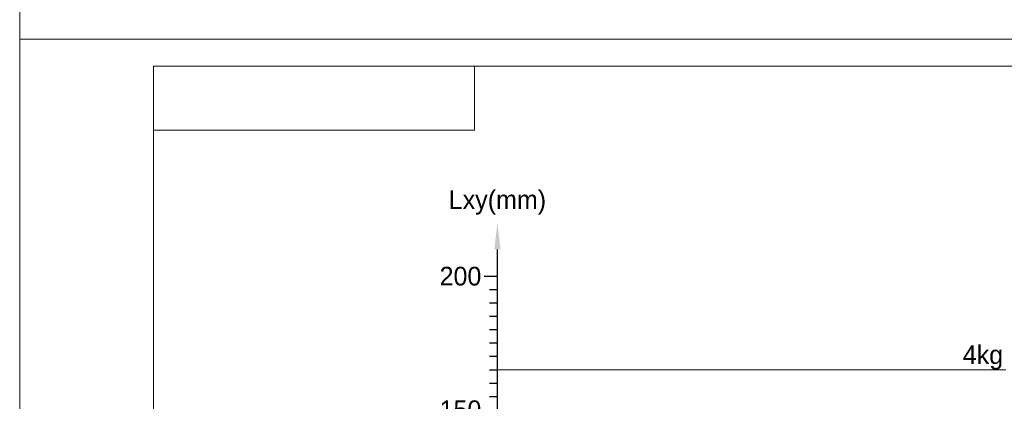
# Model space of a CAD drawing. Header units: millimetres. Extents: x 35469 to 44263, y -24881 to -16268.
# Tile 192 of 231: x 43669 to 44037, y -24596 to -24453. Entities that reach past the tile are written whole.
import ezdxf
from ezdxf.enums import TextEntityAlignment as Align

# ---------------------------------------------------------------- set-up
doc = ezdxf.new("R2010")
doc.units = ezdxf.units.MM
doc.header["$LTSCALE"] = 0.3175
for name, color, linetype, lineweight in [('1轮廓实线层', 7, 'Continuous', 18), ('2细线层', 4, 'Continuous', 13), ('6文字层', 3, 'Continuous', 13), ('7标注层', 4, 'Continuous', 13), ('图框层', 7, 'Continuous', 18)]:
    doc.layers.add(name, color=color, linetype=linetype, lineweight=lineweight)
doc.styles.add('PC_TEXTSTYLE', font='ISOCP.SHX', dxfattribs={"width": 0.707, "bigfont": 'GBCBIG.SHX'})

# ---------------------------------------------------------------- blocks, each defined once
blk = doc.blocks.new('ZwmFrameMain_2_A4^_^无分区图框^_^landscape')
at = {"layer": '2细线层'}
blk.add_line((272, 205), (272, -5), dxfattribs=at)
blk = doc.blocks.new('ZwmFrameMain_3_A4^_^无分区图框^_^landscape')
at = {"layer": '1轮廓实线层'}
for p in [(0, 0), (267, 200)]:
    blk.add_line(p, (0, 200), dxfattribs=at)
at = {"layer": '2细线层'}
for p in [(-25, -5), (272, 205)]:
    blk.add_line(p, (-25, 205), dxfattribs=at)
blk = doc.blocks.new('ZwmFrameMain_3_图样代号')
at = {"layer": '2细线层', "linetype": 'Continuous'}
for p in [(60, 0), (0, -12)]:
    blk.add_line(p, (60, -12), dxfattribs=at)
at = {"layer": '6文字层', "style": 'PC_TEXTSTYLE', "width": 2.827942}
blk.add_attdef('图样代号', text='', height=7, rotation=180, dxfattribs=at).set_placement((58.24, -2.4), (2.35, -2.4), align=Align.FIT)
blk = doc.blocks.new('标尺')
for p, q in [((42316.54, -36080.68), (42316.54, -35867.68)), ((42311.54, -35877.68), (42316.54, -35877.68)), ((42313.54, -35882.68), (42316.54, -35882.68)), ((42313.54, -35887.68), (42316.54, -35887.68)), ((42313.54, -35892.68), (42316.54, -35892.68)), ((42313.54, -35897.68), (42316.54, -35897.68)), ((42313.54, -35902.68), (42316.54, -35902.68)), ((42313.54, -35907.68), (42316.54, -35907.68)), ((42313.54, -35912.68), (42316.54, -35912.68)), ((42313.54, -35917.68), (42316.54, -35917.68)), ((42313.54, -35922.68), (42316.54, -35922.68)), ((42311.54, -35927.68), (42316.54, -35927.68)), ((42313.54, -35932.68), (42316.54, -35932.68)), ((42313.54, -35937.68), (42316.54, -35937.68)), ((42313.54, -35942.68), (42316.54, -35942.68)), ((42313.54, -35947.68), (42316.54, -35947.68)), ((42313.54, -35952.68), (42316.54, -35952.68)), ((42313.54, -35957.68), (42316.54, -35957.68)), ((42313.54, -35962.68), (42316.54, -35962.68)), ((42313.54, -35967.68), (42316.54, -35967.68)), ((42313.54, -35972.68), (42316.54, -35972.68)), ((42311.54, -35977.68), (42316.54, -35977.68)), ((42313.54, -35982.68), (42316.54, -35982.68)), ((42313.54, -35987.68), (42316.54, -35987.68)), ((42313.54, -35992.68), (42316.54, -35992.68)), ((42313.54, -35997.68), (42316.54, -35997.68)), ((42313.54, -36002.68), (42316.54, -36002.68)), ((42313.54, -36007.68), (42316.54, -36007.68)), ((42313.54, -36012.68), (42316.54, -36012.68)), ((42313.54, -36017.68), (42316.54, -36017.68)), ((42313.54, -36022.68), (42316.54, -36022.68)), ((42311.54, -36027.68), (42316.54, -36027.68)), ((42313.54, -36032.68), (42316.54, -36032.68)), ((42313.54, -36037.68), (42316.54, -36037.68)), ((42313.54, -36042.68), (42316.54, -36042.68)), ((42313.54, -36047.68), (42316.54, -36047.68)), ((42313.54, -36052.68), (42316.54, -36052.68)), ((42313.54, -36057.68), (42316.54, -36057.68)), ((42313.54, -36062.68), (42316.54, -36062.68)), ((42313.54, -36067.68), (42316.54, -36067.68)), ((42313.54, -36072.68), (42316.54, -36072.68)), ((42313.54, -36077.68), (42581.54, -36077.68)), ((42326.54, -36077.68), (42326.54, -36080.68)), ((42336.54, -36077.68), (42336.54, -36080.68)), ((42346.54, -36077.68), (42346.54, -36080.68)), ((42356.54, -36077.68), (42356.54, -36080.68)), ((42366.54, -36077.68), (42366.54, -36082.68)), ((42376.54, -36077.68), (42376.54, -36080.68)), ((42386.54, -36077.68), (42386.54, -36080.68)), ((42396.54, -36077.68), (42396.54, -36080.68)), ((42406.54, -36077.68), (42406.54, -36080.68)), ((42416.54, -36077.68), (42416.54, -36082.68)), ((42426.54, -36077.68), (42426.54, -36080.68)), ((42436.54, -36077.68), (42436.54, -36080.68)), ((42446.54, -36077.68), (42446.54, -36080.68)), ((42456.54, -36077.68), (42456.54, -36080.68)), ((42466.54, -36077.68), (42466.54, -36082.68)), ((42476.54, -36077.68), (42476.54, -36080.68)), ((42486.54, -36077.68), (42486.54, -36080.68)), ((42496.54, -36077.68), (42496.54, -36080.68)), ((42506.54, -36077.68), (42506.54, -36080.68)), ((42516.54, -36077.68), (42516.54, -36082.68)), ((42526.54, -36077.68), (42526.54, -36080.68)), ((42536.54, -36077.68), (42536.54, -36080.68)), ((42546.54, -36077.68), (42546.54, -36080.68)), ((42556.54, -36077.68), (42556.54, -36080.68)), ((42566.54, -36077.68), (42566.54, -36082.68))]:
    blk.add_line(p, q)
at = {"layer": '7标注层'}
for points in [[(42317.71, -35867.68), (42315.37, -35867.68), (42316.54, -35857.68)], [(42581.54, -36078.85), (42581.54, -36076.52), (42591.54, -36077.68)]]:
    blk.add_solid(points, dxfattribs=at)
at = {"layer": '6文字层'}
blk.add_text('Lxy(mm)', height=7, dxfattribs=at).set_placement((42316.54, -35854.68), align=Align.BOTTOM_CENTER)
for s, p in [('200', (42310.54, -35877.68)), ('150', (42310.54, -35927.68)), ('100', (42310.54, -35977.68)), ('50', (42310.54, -36027.68))]:
    blk.add_text(s, height=7, dxfattribs=at).set_placement(p, align=Align.MIDDLE_RIGHT)
blk.add_text('Lz(mm)', height=7, dxfattribs=at).set_placement((42594.54, -36077.68), align=Align.MIDDLE_LEFT)
for s, p in [('50', (42366.54, -36083.68)), ('100', (42416.54, -36083.68)), ('150', (42466.54, -36083.68)), ('200', (42516.54, -36083.68)), ('250', (42566.54, -36083.68))]:
    blk.add_text(s, height=7, dxfattribs=at).set_placement(p, align=Align.TOP_CENTER)

msp = doc.modelspace()

# ---------------------------------------------------------------- linework, layer by layer
at = {"layer": '1轮廓实线层', "lineweight": 20}
msp.add_line((44037.581, -24584.417), (43847.581, -24584.417), dxfattribs=at)

# ---------------------------------------------------------------- block references
msp.add_blockref('标尺', (1531.04, 11328.266))
at = {"layer": '图框层'}
for name, p, xscale, yscale, zscale in [('ZwmFrameMain_2_A4^_^无分区图框^_^landscape', (41765.038, -24845.793), 7, 7, 7), ('ZwmFrameMain_3_A4^_^无分区图框^_^landscape', (43719.038, -24870.793), 2, 2, 2), ('ZwmFrameMain_3_图样代号', (43719.038, -24470.793), 2, 2, 2)]:
    msp.add_blockref(name, p, dxfattribs=dict(at, xscale=xscale, yscale=yscale, zscale=zscale))

# ---------------------------------------------------------------- texts
at = {"layer": '6文字层'}
msp.add_text('4kg', height=7, dxfattribs=at).set_placement((44036.581, -24584.417), align=Align.BOTTOM_RIGHT)

doc.saveas('drawing.dxf')
